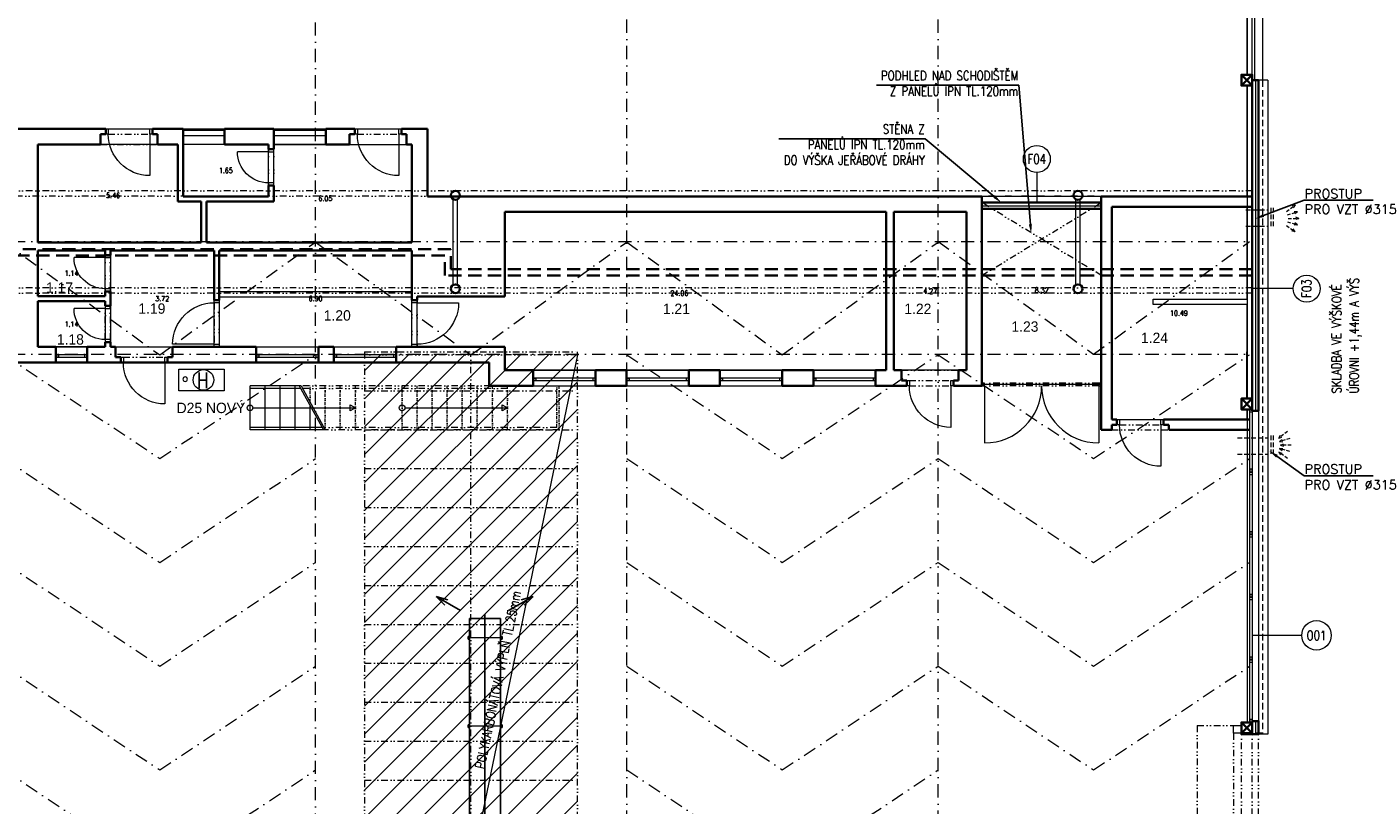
# Model space of a CAD drawing. Header units: millimetres. Extents: x -485339 to 350584, y -2181201 to -313328.
# Tile 60 of 115: x -67443 to -41497, y -1028272 to -1013277. Entities that reach past the tile are written whole.
import ezdxf
from ezdxf import colors
from ezdxf.entities.mleader import LeaderData, LeaderLine
from ezdxf.enums import TextEntityAlignment as Align
from ezdxf.math import Vec2, Vec3

# ---------------------------------------------------------------- set-up
doc = ezdxf.new("R2010")
doc.units = ezdxf.units.MM
doc.header["$LTSCALE"] = 10
for name, pattern in [('DASHDOT', [25.4, 12.7, -6.35, 0, -6.35]), ('DASHED', [19.05, 12.7, -6.35]), ('DĚLICÍ2', [15.875, 6.35, -3.175, 0, -3.175, 0, -3.175]), ('ČÁRKOVANÁ', [19.05, 12.7, -6.35]), ('ČÁRKOVANÁ2', [9.525, 6.35, -3.175])]:
    doc.linetypes.add(name, pattern=pattern)
for name, color, linetype, lineweight in [('1VZT', 150, 'DASHED', 18), ('N_dveře', 10, 'Continuous', 18), ('N_okna', 10, 'Continuous', 18), ('N_popis', 10, 'Continuous', 18), ('N_popis_otvory', 10, 'Continuous', 18), ('N_čáry_dělící stěna', 212, 'ČÁRKOVANÁ', 35), ('N_čáry_nad', 10, 'DĚLICÍ2', 18), ('N_čáry_obv.plášt', 212, 'Continuous', 18), ('N_čáry_obv.plášt_obrys', 212, 'Continuous', 35), ('N_čáry_plné', 10, 'Continuous', 18), ('N_šrary', 10, 'Continuous', 18), ('PBŘ', 160, 'Continuous', 18), ('St__otvory_dveře', 40, 'Continuous', 18), ('St_lehký obvodový plášť', 152, 'Continuous', 18), ('St_otvory_okna', 40, 'Continuous', 18), ('St_plocha_místnosti', 250, 'Continuous', 18), ('St_sloupy_konstrukce haly', 5, 'Continuous', 35), ('St_sloupy_opláštění_půdorys', 25, 'Continuous', 35), ('St_čáry_nad', 250, 'DĚLICÍ2', 18), ('St_čáry_obrys', 5, 'Continuous', 35), ('St_čáry_osy', 250, 'DASHDOT', 18), ('St_čáry_plné', 250, 'Continuous', 18), ('St_čáry_pod', 250, 'ČÁRKOVANÁ2', 18)]:
    doc.layers.add(name, color=color, linetype=linetype, lineweight=lineweight)
doc.layers.add('1VZT-vytápění', color=150, linetype='Continuous')
doc.layers.add('St_plocha_místn', color=140, linetype='Continuous', lineweight=18, plot=False)
doc.styles.add('Andy', font='txt')
doc.styles.add('ROMANS', font='romans.shx', dxfattribs={"width": 0.8})
doc.styles.get("Standard").update_dxf_attribs({"font": 'simplex.shx', "width": 0.8})
doc.linetypes.add('ZIGZAG', pattern='A,0.00254,-5.08,[131,ltypeshp.shx,S=5.08,R=0,X=-5.08,Y=0],-10.16,[131,ltypeshp.shx,S=5.08,R=180,X=5.08,Y=0],-5.08', length=20.32254)

# ---------------------------------------------------------------- blocks, each defined once
blk = doc.blocks.new('*U1157')
at = {"layer": 'St_čáry_osy', "ltscale": 2}
blk.add_lwpolyline([(-3000, -1000), (-4, 1000), (3000, -1000)], dxfattribs=at)
blk = doc.blocks.new('*U1156')
at = {"layer": 'St_čáry_osy', "ltscale": 2}
for p in [(60000, 8000), (72000, 8000), (60000, 6000), (72000, 6000), (60000, 4000), (72000, 4000), (60000, 2000), (72000, 2000), (60000, 0), (72000, 0)]:
    blk.add_blockref('*U1157', p, dxfattribs=at)
blk = doc.blocks.new('G$C7F8F446A')
at = {"layer": 'St_čáry_plné', "color": 0, "linetype": 'ByBlock', "ltscale": 2}
for p, q in [((20055, 4100), (-55, 4100)), ((-55, 0), (20055, 0))]:
    blk.add_line(p, q, dxfattribs=at)
for points in [[(-55, 4100), (-55, 0)], [(695, 4100), (695, 0)], [(1445, 4100), (1445, 0)], [(2195, 4100), (2195, 0)], [(2945, 4100), (2945, 0)], [(3695, 4100), (3695, 0)], [(4445, 4100), (4445, 0)], [(5195, 4100), (5195, 0)], [(5945, 4100), (5945, 0)], [(6695, 4100), (6695, 0)], [(7445, 4100), (7445, 0)], [(8195, 4100), (8195, 0)], [(8945, 4100), (8945, 0)], [(9695, 4100), (9695, 0)], [(10305, 4100), (10305, 0)], [(11055, 4100), (11055, 0)], [(11805, 4100), (11805, 0)], [(12555, 4100), (12555, 0)], [(13305, 4100), (13305, 0)], [(14055, 4100), (14055, 0)], [(14805, 4100), (14805, 0)], [(15555, 4100), (15555, 0)], [(16305, 4100), (16305, 0)], [(17055, 4100), (17055, 0)], [(17805, 4100), (17805, 0)], [(18555, 4100), (18555, 0)], [(19305, 4100), (19305, 0)], [(20055, 4100), (20055, 0)], [(-55, 2050), (20000, 2050)]]:
    blk.add_lwpolyline(points, dxfattribs=at)
at = {"layer": 'St_čáry_pod', "color": 0, "linetype": 'ByBlock', "ltscale": 2}
for p, q in [((0, 4100), (0, 0)), ((20000, 0), (20000, 4100))]:
    blk.add_line(p, q, dxfattribs=at)
blk = doc.blocks.new('G$C3969F823')
at = {"layer": 'St__otvory_dveře', "ltscale": 2}
for points in [[(-100, -50), (-100, 0), (0, 0), (0, -50)], [(-101, -700), (-101, -650), (-1, -650), (-1, -700)]]:
    blk.add_lwpolyline(points, close=True, dxfattribs=at)
at = {"layer": 'St__otvory_dveře', "linetype": 'DĚLICÍ2', "ltscale": 2}
for points in [[(-100, -50), (-101, -650)], [(0, -50), (-1, -650)]]:
    blk.add_lwpolyline(points, dxfattribs=at)
at = {"layer": 'St__otvory_dveře', "color": 0, "ltscale": 2}
blk.add_lwpolyline([(-101, -650), (-701, -650)], dxfattribs=at)
blk.add_arc((-101, -650), 600, 90, 180, dxfattribs=at)
blk = doc.blocks.new('G$CC1796412')
at = {"layer": 'St__otvory_dveře', "color": 0, "ltscale": 2}
blk.add_lwpolyline([(850, 1), (850, 801)], dxfattribs=at)
at = {"layer": 'St__otvory_dveře', "ltscale": 2}
for points in [[(50, 0), (0, 0), (0, -100), (50, -100)], [(900, 1), (850, 1), (850, -99), (900, -99)]]:
    blk.add_lwpolyline(points, close=True, dxfattribs=at)
at = {"layer": 'St__otvory_dveře', "linetype": 'DĚLICÍ2', "ltscale": 2}
for points in [[(50, 0), (850, 1)], [(50, -100), (850, -99)]]:
    blk.add_lwpolyline(points, dxfattribs=at)
at = {"layer": 'St__otvory_dveře', "color": 0, "ltscale": 2}
blk.add_arc((850, 1), 800, 90, 180, dxfattribs=at)
blk = doc.blocks.new('G$CC101BA37')
at = {"layer": 'St_otvory_okna', "ltscale": 2}
for points in [[(600, 50), (0, 50), (0, 0), (600, 0)], [(0, 50), (50, 50), (50, 0), (0, 0)], [(600, 50), (550, 50), (550, 0), (600, 0)]]:
    blk.add_lwpolyline(points, close=True, dxfattribs=at)
blk = doc.blocks.new('G$C09EC9A76')
at = {"layer": 'St_otvory_okna', "ltscale": 2}
for points in [[(1200, 50), (0, 50), (0, 0), (1200, 0)], [(0, 50), (50, 50), (50, 0), (0, 0)], [(1200, 50), (1150, 50), (1150, 0), (1200, 0)]]:
    blk.add_lwpolyline(points, close=True, dxfattribs=at)
blk = doc.blocks.new('G$C96BA53D1')
at = {"layer": 'St__otvory_dveře', "ltscale": 2}
for points in [[(0, -50), (50, -50), (50, 0), (0, 0)], [(2250, -50), (2300, -50), (2300, 0), (2250, 0)]]:
    blk.add_lwpolyline(points, close=True, dxfattribs=at)
at = {"layer": 'St__otvory_dveře', "linetype": 'DĚLICÍ2', "ltscale": 2}
for points in [[(2250, 0), (50, 0)], [(2250, -50), (50, -50)]]:
    blk.add_lwpolyline(points, dxfattribs=at)
at = {"layer": 'St__otvory_dveře', "ltscale": 2}
for points in [[(50, -50), (50, -1150)], [(2250, -50), (2250, -1150)]]:
    blk.add_lwpolyline(points, dxfattribs=at)
for centre, start, end in [((50, -50), 270, 0), ((2250, -50), 180, 270)]:
    blk.add_arc(centre, 1100, start, end, dxfattribs=at)
blk = doc.blocks.new('G$CB69B1554')
at = {"layer": 'St_otvory_okna', "ltscale": 2}
for points in [[(58530, -25), (59330, -25)], [(58530, -125), (59330, -125)], [(60280, -25), (61280, -25)], [(60280, -125), (61280, -125)]]:
    blk.add_lwpolyline(points, dxfattribs=at)
at = {"layer": 'St_čáry_nad', "ltscale": 2}
for points in [[(56940, -300), (58040, -300)], [(61740, -300), (62840, -300)], [(57230, -4200), (58330, -4200)], [(72380, -4650), (73480, -4650)], [(64782, -4950), (60805, -4950)], [(64782, -5000), (60833, -5000)], [(65732, -5750), (61245, -5750)], [(65782, -5800), (61272, -5800)], [(76430, -5800), (77530, -5800)]]:
    blk.add_lwpolyline(points, dxfattribs=at)
at = {"layer": 'St_čáry_nad'}
for points in [[(60982, -5272), (60982, -4950)], [(61272, -5800), (61272, -4950)], [(61562, -5800), (61562, -4950)], [(61852, -5800), (61852, -4950)], [(62752, -5800), (62752, -4950)], [(63042, -5800), (63042, -4950)], [(63332, -5800), (63332, -4950)], [(63622, -5800), (63622, -4950)], [(63912, -5800), (63912, -4950)], [(64202, -5800), (64202, -4950)], [(64492, -5800), (64492, -4950)], [(64782, -5800), (64782, -4950)], [(65732, -5750), (65732, -4950)], [(65782, -5800), (65782, -4950)]]:
    blk.add_lwpolyline(points, dxfattribs=at)
at = {"layer": 'St_čáry_obrys', "ltscale": 2}
for points in [[(57040, 0), (52930, 0)], [(57040, -102), (57040, 0)], [(58530, 0), (57940, 0)], [(57940, -100), (57940, 0)], [(58530, -1300), (58530, 0)], [(60280, 0), (59330, 0)], [(59330, -300), (59330, 0)], [(60280, -390), (60280, 0)], [(61840, 0), (61280, 0)], [(61280, -300), (61280, 0)], [(61840, -102), (61840, 0)], [(63240, 0), (62740, 0)], [(63240, -1300), (63240, 0)], [(56940, -100), (57040, -100)], [(56940, -100), (56940, -300)], [(57940, -100), (57940, -2)], [(58040, -100), (57940, -100)], [(58040, -100), (58040, -300)], [(61740, -100), (61740, -300)], [(61740, -100), (61840, -100)], [(62740, -102), (62740, -2)], [(62740, -102), (62740, -2)], [(62840, -100), (62740, -100)], [(62840, -100), (62840, -300)], [(55730, -2190), (55730, -300)], [(56940, -300), (55730, -300)], [(58430, -300), (58040, -300)], [(58430, -1400), (58430, -300)], [(60180, -300), (59330, -300)], [(60180, -390), (60180, -300)], [(61740, -300), (61280, -300)], [(62940, -300), (62840, -300)], [(62940, -2190), (62940, -300)], [(60180, -1300), (60180, -1090)], [(60280, -1400), (60280, -1090)], [(58880, -1400), (58430, -1400)], [(60180, -1300), (58530, -1300)], [(58880, -2190), (58880, -1400)], [(60280, -1400), (58980, -1400)], [(58980, -2190), (58980, -1400)], [(73930, -1300), (63240, -1300)], [(73930, -4950), (73930, -1300)], [(76230, -5800), (76230, -1300)], [(76430, -5600), (76430, -1500)], [(72080, -1600), (64730, -1600)], [(64730, -3230), (64730, -1600)], [(72080, -4650), (72080, -1600)], [(73630, -1600), (72230, -1600)], [(72230, -4650), (72230, -1600)], [(73630, -4650), (73630, -1600)], [(58880, -2190), (55730, -2190)], [(62940, -2190), (58980, -2190)], [(55730, -3220), (55730, -2340)], [(57030, -2340), (55730, -2340)], [(57030, -2430), (57030, -2340)], [(57130, -2430), (57130, -2340)], [(59130, -2340), (57130, -2340)], [(59130, -3300), (59130, -2340)], [(59230, -3300), (59230, -2340)], [(62940, -2340), (59230, -2340)], [(62940, -3300), (62940, -2340)], [(55730, -3220), (57030, -3220)], [(55730, -4200), (55730, -3320)], [(55730, -3320), (57030, -3320)], [(57030, -3220), (57030, -3130)], [(57030, -3410), (57030, -3320)], [(57130, -3410), (57130, -3130)], [(59230, -3300), (59130, -3300)], [(63040, -3300), (62940, -3300)], [(64730, -3230), (63040, -3230)], [(63040, -3300), (63040, -3230)], [(57030, -4200), (57030, -4110)], [(57130, -4200), (57130, -4110)], [(56080, -4200), (55730, -4200)], [(57030, -4200), (56680, -4200)], [(57230, -4200), (57130, -4200)], [(57230, -4400), (57230, -4200)], [(57230, -4400), (57330, -4400)], [(57330, -4500), (57330, -4400)], [(58230, -4500), (58230, -4400)], [(58330, -4400), (58230, -4400)], [(59940, -4200), (58330, -4200)], [(58330, -4400), (58330, -4200)], [(61440, -4200), (61140, -4200)], [(64730, -4200), (62640, -4200)], [(64730, -4200), (64730, -4650)], [(54630, -4500), (56080, -4500)], [(56680, -4500), (57330, -4500)], [(58230, -4500), (59940, -4500)], [(61140, -4500), (61440, -4500)], [(62640, -4500), (64430, -4500)], [(64430, -4500), (64430, -4950)], [(65280, -4650), (64730, -4650)], [(65280, -4950), (65280, -4650)], [(67080, -4650), (66480, -4650)], [(66480, -4950), (66480, -4650)], [(67080, -4950), (67080, -4650)], [(68880, -4650), (68280, -4650)], [(68280, -4950), (68280, -4650)], [(68880, -4950), (68880, -4650)], [(70680, -4650), (70080, -4650)], [(70080, -4950), (70080, -4650)], [(70680, -4950), (70680, -4650)], [(72080, -4650), (71880, -4650)], [(71880, -4950), (71880, -4650)], [(72380, -4650), (72230, -4650)], [(72380, -4850), (72380, -4650)], [(73630, -4650), (73480, -4650)], [(73480, -4850), (73480, -4650)], [(72380, -4850), (72480, -4850)], [(72480, -4950), (72480, -4850)], [(73380, -4950), (73380, -4850)], [(73380, -4950), (73380, -4850)], [(73480, -4850), (73380, -4850)], [(65280, -4950), (64430, -4950)], [(67080, -4950), (66480, -4950)], [(68880, -4950), (68280, -4950)], [(70680, -4950), (70080, -4950)], [(72480, -4950), (71880, -4950)], [(73930, -4950), (73380, -4950)], [(76430, -5700), (76430, -5800)], [(76430, -5700), (76530, -5700)], [(76530, -5702), (76530, -5602)], [(77230, -5600), (77230, -5600)], [(77430, -5702), (77430, -5602)], [(77430, -5702), (77430, -5602)], [(77530, -5700), (77430, -5700)], [(77530, -5700), (77530, -5800)]]:
    blk.add_lwpolyline(points, dxfattribs=at)
at = {"layer": 'St_čáry_obrys'}
for points in [[(60180, -390), (60280, -390)], [(60180, -1090), (60280, -1090)], [(76230, -1300), (79139, -1300)], [(76430, -1500), (79139, -1500)], [(57030, -2430), (57130, -2430)], [(57030, -3130), (57130, -3130)], [(57030, -3410), (57130, -3410)], [(57030, -4110), (57130, -4110)], [(56080, -4200), (56080, -4500)], [(56680, -4200), (56680, -4500)], [(59940, -4200), (59940, -4500)], [(61140, -4200), (61140, -4500)], [(61440, -4200), (61440, -4500)], [(62640, -4200), (62640, -4500)], [(76430, -5600), (76530, -5600)], [(77430, -5600), (79089, -5600)], [(76230, -5800), (76430, -5800)], [(77530, -5800), (79089, -5800)]]:
    blk.add_lwpolyline(points, dxfattribs=at)
at = {"layer": 'St_čáry_plné'}
for p, q in [((56080, -4200), (56680, -4200)), ((59940, -4200), (61140, -4200)), ((61440, -4200), (62640, -4200)), ((56080, -4500), (56680, -4500)), ((59940, -4500), (61140, -4500)), ((61440, -4500), (62640, -4500)), ((65280, -4650), (66480, -4650)), ((67080, -4650), (68280, -4650)), ((68880, -4650), (70080, -4650)), ((70680, -4650), (71880, -4650)), ((65280, -4950), (66480, -4950)), ((67080, -4950), (68280, -4950)), ((68880, -4950), (70080, -4950)), ((70680, -4950), (71880, -4950))]:
    blk.add_line(p, q, dxfattribs=at)
at = {"layer": 'St_čáry_plné', "ltscale": 2}
for points in [[(58530, 0), (59330, 0)], [(60280, 0), (61280, 0)], [(59330, -300), (58530, -300)], [(61280, -300), (60280, -300)], [(59877, -5375), (61852, -5375)], [(62807, -5375), (64782, -5375)]]:
    blk.add_lwpolyline(points, dxfattribs=at)
at = {"layer": 'St_čáry_plné'}
for points in [[(62940, -3140), (59230, -3140)], [(62940, -3240), (59230, -3240)], [(60805, -4950), (59822, -4950)], [(59822, -5800), (59822, -4950)], [(60799, -5000), (59822, -5000)], [(60112, -5800), (60112, -4950)], [(60402, -5800), (60402, -4950)], [(60692, -5800), (60692, -4950)], [(60771, -4950), (61238, -5800)], [(60805, -4950), (61272, -5800)], [(60982, -5800), (60982, -5334)], [(61210, -5750), (59822, -5750)], [(61272, -5800), (59822, -5800)]]:
    blk.add_lwpolyline(points, dxfattribs=at)
at = {"layer": 'St_čáry_plné', "ltscale": 2}
for points in [[(61852, -5375), (61751, -5434), (61751, -5316)], [(64782, -5375), (64681, -5434), (64681, -5316)]]:
    blk.add_lwpolyline(points, close=True, dxfattribs=at)
for centre in [(59822, -5375), (62752, -5375)]:
    blk.add_circle(centre, 54.6, dxfattribs=at)
at = {"layer": 'St__otvory_dveře', "xscale": -1}
for name, p, rotation in [('G$CC1796412', (57040, -99), 180), ('G$CC1796412', (61840, -99), 180), ('G$C3969F823', (60280, -1090), 180), ('G$C3969F823', (57130, -3130), 180), ('G$CC1796412', (59130, -3300), 89.9999999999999), ('G$CC1796412', (63040, -4200), 269.9999999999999), ('G$C3969F823', (57130, -4110), 180), ('G$CC1796412', (57330, -4499), 180), ('G$CC1796412', (72480, -4949), 180), ('G$CC1796412', (76530, -5699), 180)]:
    blk.add_blockref(name, p, dxfattribs=dict(at, rotation=rotation))
at = {"layer": 'St__otvory_dveře'}
blk.add_blockref('G$C96BA53D1', (73930, -4900), dxfattribs=at)
at = {"layer": 'St_otvory_okna', "ltscale": 2}
for name, p in [('G$CC101BA37', (56080, -4400)), ('G$C09EC9A76', (59940, -4400)), ('G$C09EC9A76', (61440, -4400)), ('G$C09EC9A76', (65280, -4850)), ('G$C09EC9A76', (67080, -4850)), ('G$C09EC9A76', (68880, -4850)), ('G$C09EC9A76', (70680, -4850))]:
    blk.add_blockref(name, p, dxfattribs=at)
blk = doc.blocks.new('G$CD8A98CDB')
at = {"layer": 'St_sloupy_konstrukce haly', "color": 250, "lineweight": 18, "ltscale": 2}
for points in [[(-825, 0), (825, 0)], [(-825, -80), (825, -80)]]:
    blk.add_lwpolyline(points, dxfattribs=at)
at = {"layer": 'St_sloupy_konstrukce haly', "ltscale": 2}
for centre in [(-900, -40), (900, -40)]:
    blk.add_circle(centre, 85, dxfattribs=at)
blk = doc.blocks.new('G$C0F2906C7')
at = {"layer": 'St_sloupy_opláštění_půdorys', "ltscale": 2}
blk.add_lwpolyline([(-105, -105), (105, -105), (105, 105), (-105, 105)], close=True, dxfattribs=at)
for points in [[(-105, 105), (105, -105)], [(105, 105), (-105, -105)]]:
    blk.add_lwpolyline(points, dxfattribs=at)
blk = doc.blocks.new('G$C989355E2')
at = {"layer": 'N_dveře', "linetype": 'DĚLICÍ2', "ltscale": 2}
for points in [[(-850, 2685), (-850, -2685)], [(-850, 2685), (-150, 2685)], [(-150, 2535), (-150, -2535)], [(0, -2535), (0, 2535)], [(-850, -2685), (-150, -2685)]]:
    blk.add_lwpolyline(points, dxfattribs=at)
at = {"layer": 'N_dveře'}
blk.add_lwpolyline([(0, 2535), (-150, 2535), (-150, 2685), (0, 2685)], close=True, dxfattribs=at)
at = {"layer": 'N_dveře', "linetype": 'DĚLICÍ2', "ltscale": 2}
blk.add_lwpolyline([(0, -2535), (-150, -2535), (-150, -2685), (0, -2685)], close=True, dxfattribs=at)
blk = doc.blocks.new('G$CA450B66E')
at = {"layer": 'N_okna'}
for p, q in [((0, 0), (0, 50)), ((0, 50), (0, 0)), ((0, 50), (52, 50)), ((1206, 50), (0, 50)), ((52, 0), (0, 0)), ((0, 0), (1206, 0)), ((52, 50), (52, 0)), ((1154, 50), (1154, 0)), ((1206, 50), (1154, 50)), ((1154, 0), (1206, 0)), ((1206, 0), (1206, 50)), ((1206, 0), (1206, 50)), ((1206, 50), (1206, 0)), ((1206, 0), (1206, 50)), ((1206, 0), (1206, 50)), ((1206, 50), (1206, 0)), ((1206, 50), (1206, 50)), ((1206, 50), (1258, 50)), ((2412, 50), (1206, 50)), ((1206, 0), (1206, 0)), ((1258, 0), (1206, 0)), ((1206, 0), (2412, 0)), ((1258, 50), (1258, 0)), ((2360, 50), (2360, 0)), ((2412, 50), (2360, 50)), ((2360, 0), (2412, 0)), ((2412, 0), (2412, 50)), ((2412, 0), (2412, 50)), ((2412, 50), (2412, 0)), ((2412, 0), (2412, 50)), ((2412, 0), (2412, 50)), ((2412, 50), (2412, 0)), ((2412, 50), (2412, 50)), ((2412, 50), (2464, 50)), ((3618, 50), (2412, 50)), ((2412, 0), (2412, 0)), ((2464, 0), (2412, 0)), ((2412, 0), (3618, 0)), ((2464, 50), (2464, 0)), ((3566, 50), (3566, 0)), ((3618, 50), (3566, 50)), ((3566, 0), (3618, 0)), ((3618, 0), (3618, 50)), ((3618, 0), (3618, 50)), ((3618, 50), (3618, 0)), ((3618, 0), (3618, 50)), ((3618, 0), (3618, 50)), ((3618, 50), (3618, 0)), ((3618, 50), (3618, 50)), ((3618, 50), (3670, 50)), ((4824, 50), (3618, 50)), ((3618, 0), (3618, 0)), ((3670, 0), (3618, 0)), ((3618, 0), (4824, 0)), ((3670, 50), (3670, 0)), ((4772, 50), (4772, 0)), ((4824, 50), (4772, 50)), ((4772, 0), (4824, 0)), ((4824, 0), (4824, 50)), ((4824, 0), (4824, 50)), ((4824, 50), (4824, 0)), ((4824, 0), (4824, 50)), ((4824, 0), (4824, 50)), ((4824, 50), (4824, 0)), ((4824, 50), (4824, 50)), ((4824, 50), (4876, 50)), ((6030, 50), (4824, 50)), ((4824, 0), (4824, 0)), ((4876, 0), (4824, 0)), ((4824, 0), (6030, 0)), ((4876, 50), (4876, 0)), ((5978, 50), (5978, 0)), ((6030, 50), (5978, 50)), ((5978, 0), (6030, 0)), ((6030, 0), (6030, 50)), ((6030, 0), (6030, 50))]:
    blk.add_line(p, q, dxfattribs=at)
blk.add_lwpolyline([(0, 0), (6030, 0), (6030, 50), (0, 50)], close=True, dxfattribs=at)
blk = doc.blocks.new('rhbfdgb')
at = {"layer": '1VZT', "ltscale": 0.5}
for p, q in [((-359271, 269163), (-359108, 269286)), ((-359257, 269095), (-359061, 269154)), ((-359108, 269286), (-359171, 269266)), ((-359108, 269286), (-359144, 269231)), ((-359061, 269154), (-359127, 269157)), ((-359061, 269154), (-359114, 269114)), ((-359271, 268893), (-359108, 268770)), ((-359257, 268961), (-359061, 268902)), ((-359241, 269028), (-359035, 269028)), ((-359108, 268770), (-359144, 268825)), ((-359061, 268902), (-359127, 268899)), ((-359061, 268902), (-359114, 268942)), ((-359035, 269028), (-359098, 269050)), ((-359035, 269028), (-359098, 269005)), ((-359108, 268770), (-359171, 268790))]:
    blk.add_line(p, q, dxfattribs=at)
blk = doc.blocks.new('fvdfv')
at = {"layer": '1VZT', "ltscale": 0.5}
for p, q in [((-210395, 270483), (-210198, 270424)), ((-210348, 270616), (-210184, 270492)), ((-210215, 270358), (-210277, 270380)), ((-210198, 270424), (-210264, 270421)), ((-210198, 270424), (-210251, 270463)), ((-210184, 270492), (-210247, 270512)), ((-210184, 270492), (-210220, 270547)), ((-210420, 270358), (-210215, 270358)), ((-210395, 270232), (-210198, 270290)), ((-210348, 270099), (-210184, 270223)), ((-210215, 270358), (-210277, 270336)), ((-210198, 270290), (-210264, 270294)), ((-210198, 270290), (-210251, 270251)), ((-210184, 270223), (-210247, 270203)), ((-210184, 270223), (-210220, 270167))]:
    blk.add_line(p, q, dxfattribs=at)
blk = doc.blocks.new('ASXAXSASXA')
at = {"layer": '1VZT-vytápění'}
for p, q in [((31730, -17558), (31458, -17087)), ((31458, -17087), (31489, -17202)), ((31458, -17087), (31543, -17171)), ((43550, -17549), (43822, -17078)), ((43822, -17078), (43738, -17163)), ((43822, -17078), (43791, -17193)), ((31489, -17202), (31520, -17317)), ((31543, -17171), (31627, -17256)), ((43738, -17163), (43654, -17247)), ((43791, -17193), (43760, -17308)), ((31885, -17714), (31885, -18314)), ((43455, -17714), (31885, -17714)), ((32228, -17686), (32228, -17714)), ((32228, -17686), (32282, -17686)), ((32282, -17686), (32282, -17714)), ((33928, -17686), (33928, -17714)), ((33928, -17686), (33982, -17686)), ((33982, -17686), (33982, -17714)), ((35828, -17686), (35828, -17714)), ((35828, -17686), (35882, -17686)), ((35882, -17686), (35882, -17714)), ((37728, -17686), (37728, -17714)), ((37728, -17686), (37782, -17686)), ((37782, -17686), (37782, -17714)), ((39628, -17686), (39628, -17714)), ((39628, -17686), (39682, -17686)), ((39682, -17686), (39682, -17714)), ((41528, -17686), (41528, -17714)), ((41528, -17686), (41582, -17686)), ((41582, -17686), (41582, -17714)), ((43328, -17686), (43328, -17714)), ((43328, -17686), (43382, -17686)), ((43382, -17686), (43382, -17714)), ((43455, -18314), (43455, -17714)), ((43843, -17877), (43455, -17877)), ((43831, -17839), (43963, -17839)), ((44105, -17784), (43843, -17784)), ((43843, -17784), (43843, -18014)), ((43897, -17905), (43897, -17773)), ((44105, -18014), (44105, -17784)), ((43843, -17961), (43455, -17961)), ((43455, -18077), (43635, -18077)), ((43635, -18038), (44105, -18038)), ((43635, -18038), (43635, -18224)), ((43677, -18038), (43677, -18004)), ((43677, -18004), (43777, -18004)), ((43727, -17983), (43727, -18093)), ((43777, -18004), (43777, -18038)), ((44105, -18014), (43843, -18014)), ((44105, -18038), (44105, -18224)), ((43455, -18314), (31885, -18314)), ((32228, -18341), (32228, -18314)), ((32228, -18341), (32282, -18341)), ((32282, -18341), (32282, -18314)), ((33928, -18341), (33928, -18314)), ((33928, -18341), (33982, -18341)), ((33982, -18341), (33982, -18314)), ((35828, -18341), (35828, -18314)), ((35828, -18341), (35882, -18341)), ((35882, -18341), (35882, -18314)), ((37728, -18341), (37728, -18314)), ((37728, -18341), (37782, -18341)), ((37782, -18341), (37782, -18314)), ((39628, -18341), (39628, -18314)), ((39628, -18341), (39682, -18341)), ((39682, -18341), (39682, -18314)), ((41528, -18341), (41528, -18314)), ((41528, -18341), (41582, -18341)), ((41582, -18341), (41582, -18314)), ((43328, -18341), (43328, -18314)), ((43328, -18341), (43382, -18341)), ((43382, -18341), (43382, -18314)), ((43455, -18191), (43635, -18191)), ((43635, -18224), (44105, -18224)), ((31730, -18487), (31458, -18958)), ((43550, -18478), (43822, -18949)), ((31458, -18958), (31489, -18843)), ((31458, -18958), (31543, -18873)), ((31489, -18843), (31520, -18728)), ((31543, -18873), (31627, -18789)), ((43738, -18865), (43654, -18780)), ((43822, -18949), (43738, -18865)), ((43791, -18834), (43760, -18719)), ((43822, -18949), (43791, -18834))]:
    blk.add_line(p, q, dxfattribs=at)
at = {"layer": '1VZT-vytápění', "lineweight": 15}
for p, q in [((32228, -17692), (32282, -17692)), ((33928, -17692), (33982, -17692)), ((35828, -17692), (35882, -17692)), ((37728, -17692), (37782, -17692)), ((39628, -17692), (39682, -17692)), ((41528, -17692), (41582, -17692)), ((43328, -17692), (43382, -17692)), ((32228, -18335), (32282, -18335)), ((33928, -18335), (33982, -18335)), ((35828, -18335), (35882, -18335)), ((37728, -18335), (37782, -18335)), ((39628, -18335), (39682, -18335)), ((41528, -18335), (41582, -18335)), ((43328, -18335), (43382, -18335))]:
    blk.add_line(p, q, dxfattribs=at)
at = {"layer": '1VZT-vytápění', "lineweight": 15, "ltscale": 5}
for p, q in [((32255, -17714), (32255, -18314)), ((33955, -17714), (33955, -18314)), ((35855, -17714), (35855, -18314)), ((37755, -17714), (37755, -18314)), ((39655, -17714), (39655, -18314)), ((41555, -17714), (41555, -18314)), ((43355, -17714), (43355, -18314))]:
    blk.add_line(p, q, dxfattribs=at)
at = {"layer": '1VZT-vytápění', "ltscale": 15}
blk.add_line((43843, -18014), (31796, -18014), dxfattribs=at)
at = {"layer": '1VZT-vytápění'}
blk.add_circle((43897, -17839), 60, dxfattribs=at)

msp = doc.modelspace()

# ---------------------------------------------------------------- hatches: boundary and pattern name
at = {"layer": 'N_šrary', "linetype": 'DASHED'}
h = msp.add_hatch(dxfattribs=at)
h.set_pattern_fill('ANSI31', color=256, scale=120)
h.set_pattern_definition([(45, (84000, -425057.46), (-269.40768, 269.40768), [])])
h.paths.add_polyline_path([(-60934.2, -1039594.2), (-56834.1, -1039593.6), (-56834.2, -1019594.2), (-60934.2, -1019594.2)])

# ---------------------------------------------------------------- linework, layer by layer
at = {"layer": '1VZT', "ltscale": 0.7}
for p, q in [((-43947.6, -1016803.6, -200), (-43512.9, -1016803.6)), ((-43469.1, -1016761.4), (-43469.1, -1017160.5)), ((-43425.3, -1016761.4), (-43425.3, -1017160.5)), ((-43947.6, -1017119, -200), (-43512.9, -1017119)), ((-44111.9, -1021193.3), (-43512.9, -1021193.3)), ((-43469.1, -1021150.8), (-43469.1, -1021550)), ((-43425.3, -1021150.8), (-43425.3, -1021550)), ((-44111.9, -1021508.3), (-43512.9, -1021508.3))]:
    msp.add_line(p, q, dxfattribs=at)
at = {"layer": 'N_popis'}
for points in [[(-47978.2, -1016082.2), (-47978.2, -1016663)], [(-43037.9, -1018319.6), (-43825.2, -1018319.6)], [(-56834.2, -1019594.2), (-60934.2, -1039394.2)]]:
    msp.add_lwpolyline(points, dxfattribs=at)
for centre in [(-47978.2, -1015822.3), (-42778, -1018319.6)]:
    msp.add_circle(centre, 259.9, dxfattribs=at)
at = {"layer": 'N_popis_otvory'}
msp.add_lwpolyline([(-42870.6, -1025001.1), (-43825.2, -1025001.1)], dxfattribs=at)
msp.add_circle((-42587.4, -1025001.1), 283.2, dxfattribs=at)
at = {"layer": 'N_čáry_dělící stěna', "ltscale": 2}
for points in [[(-59269.9, -1017562.9), (-125269.9, -1017562.9)], [(-59269.9, -1017945.5), (-59269.9, -1017562.9)], [(-59389.9, -1017682.9), (-125389.9, -1017682.9)], [(-59389.9, -1018065.5), (-59389.9, -1017682.9)], [(-43825.3, -1018065.5), (-59389.9, -1018065.5)], [(-43825.3, -1017945.5), (-59269.9, -1017945.5)]]:
    msp.add_lwpolyline(points, dxfattribs=at)
at = {"layer": 'N_čáry_nad', "ltscale": 2}
for points in [[(-49034.9, -1018065.5), (-46734.9, -1016662.9)], [(-46734.9, -1018065.5), (-49034.9, -1016662.9)]]:
    msp.add_lwpolyline(points, dxfattribs=at)
at = {"layer": 'N_čáry_obv.plášt', "linetype": 'ZIGZAG'}
for points in [[(-43765.2, -1014302.6), (-43765.2, -1020672.6)], [(-49034.9, -1016722.9), (-46734.9, -1016722.9)], [(-43765.2, -1026651.6), (-43765.2, -1026887.6)]]:
    msp.add_lwpolyline(points, dxfattribs=at)
at = {"layer": 'N_čáry_obv.plášt'}
msp.add_lwpolyline([(-43705.2, -1020672.6), (-43705.2, -1026652.6)], dxfattribs=at)
at = {"layer": 'N_čáry_obv.plášt', "linetype": 'ZIGZAG', "ltscale": 0.2}
msp.add_lwpolyline([(-44035.2, -1026897.6), (-43705.2, -1026897.6)], dxfattribs=at)
at = {"layer": 'N_čáry_obv.plášt_obrys'}
for points in [[(-43825.2, -1014302.6), (-43825.2, -1020672.6)], [(-43825.2, -1014302.6), (-43705.2, -1014302.6)], [(-43705.2, -1014302.6), (-43705.2, -1020672.6)], [(-43825.2, -1020672.6), (-43705.2, -1020672.6)], [(-43825.2, -1026651.6), (-43705.2, -1026651.6), (-43705.2, -1026887.6), (-43705.2, -1026907.6), (-44035.2, -1026907.6), (-44035.2, -1026887.6)]]:
    msp.add_lwpolyline(points, dxfattribs=at)
msp.add_lwpolyline([(-46734.9, -1016662.9), (-49034.9, -1016662.9), (-49034.9, -1016782.9), (-46734.9, -1016782.9)], close=True, dxfattribs=at)
at = {"layer": 'N_čáry_plné', "ltscale": 2}
msp.add_lwpolyline([(-43525.2, -1014302.6), (-43525.2, -1026907.6), (-43825.2, -1026907.6)], dxfattribs=at)
at = {"layer": 'N_čáry_plné'}
msp.add_lwpolyline([(-43525.2, -1014302.6), (-43705.2, -1014302.6)], dxfattribs=at)
at = {"layer": 'PBŘ', "ltscale": 40}
msp.add_lwpolyline([(-64513.3, -1019871.4), (-63640.3, -1019871.4), (-63640.3, -1020291), (-64513.3, -1020291)], close=True, dxfattribs=at)
msp.add_circle((-64040.2, -1020080), 198.6, dxfattribs=at)
at = {"layer": 'PBŘ', "extrusion": (0, 0, -1)}
msp.add_circle((64393, -1020066), 43.2, dxfattribs=at)
at = {"layer": 'St__otvory_dveře'}
msp.add_lwpolyline([(-43625.2, -1023932.6), (-43625.2, -1023932.6), (-43625.2, -1023932.6)], dxfattribs=at)
msp.add_lwpolyline([(-43625.2, -1023932.6), (-43625.2, -1023932.6), (-43625.2, -1023932.6)], dxfattribs=at)
msp.add_lwpolyline([(-43625.2, -1023932.6), (-43625.2, -1023932.6), (-43625.2, -1023932.6)], dxfattribs=at)
at = {"layer": 'St_lehký obvodový plášť', "ltscale": 2}
for points in [[(-43825.2, -1014302.6), (-43825.2, -1007957.6)], [(-43775.2, -1014302.6), (-43775.2, -1007957.6)]]:
    msp.add_lwpolyline(points, dxfattribs=at)
at = {"layer": 'St_plocha_místn'}
msp.add_lwpolyline([(-70034.9, -1015242.9), (-59724.9, -1015242.9), (-59724.9, -1016537.6), (-43925.2, -1016531.2), (-43925.2, -1014407.6), (-44035.2, -1014407.6), (-44035.2, -1014197.6), (-43925.2, -1014197.6), (-43925.2, -1008167.6), (-44035.2, -1008167.6), (-44035.2, -1007957.6), (-43825.2, -1007957.6), (-43825.2, -1002887.6), (-44035.2, -1002887.6), (-44035.2, -1002677.6), (-43925.2, -1002677.6), (-43925.2, -996647.6), (-44035.2, -996647.6), (-44035.2, -996437.6), (-43925.2, -996437.6), (-43925.2, -992922.8), (-140154.9, -992922.8)], dxfattribs=at)
for points in [[(-64084.9, -1016642.9), (-64534.9, -1016642.9), (-64534.9, -1015542.9), (-67234.9, -1015542.9), (-67234.9, -1017432.9), (-64084.9, -1017432.9)], [(-64434.9, -1016542.9), (-62784.9, -1016542.9), (-62784.9, -1015542.9), (-64434.9, -1015542.9)], [(-63984.9, -1017432.9), (-63984.9, -1016642.9), (-62684.9, -1016642.9), (-62684.9, -1015542.9), (-60024.9, -1015542.9), (-60024.9, -1017432.9)], [(-49034.9, -1020159.3), (-46734.9, -1020159.3), (-46734.9, -1016542.9), (-49034.9, -1016542.9)], [(-46534.9, -1020842.9), (-43925.2, -1020842.9), (-43925.2, -1020647.6), (-44035.2, -1020647.6), (-44035.2, -1020437.6), (-43930.2, -1020437.6), (-43925.2, -1018622.9), (-45734.9, -1018622.9), (-45734.9, -1018522.9), (-43925.2, -1018521.9), (-43925.2, -1016741.9), (-46534.9, -1016742.9)], [(-59924.9, -1019442.9), (-59924.9, -1018472.9), (-58234.9, -1018472.9), (-58234.9, -1016842.9), (-50884.9, -1016842.9), (-50884.9, -1019892.9), (-58234.9, -1019892.9), (-58234.9, -1019442.9)], [(-50734.9, -1016842.9), (-49334.9, -1016842.9), (-49334.9, -1019892.9), (-50734.9, -1019892.9)], [(-67234.9, -1018462.9), (-65934.9, -1018462.9), (-65934.9, -1017582.9), (-67234.9, -1017582.9)], [(-65834.9, -1019442.9), (-63834.9, -1019442.9), (-63834.9, -1017582.9), (-65834.9, -1017582.9)], [(-63735.7, -1019442.9), (-60024.9, -1019442.9), (-60024.9, -1017582.9), (-63735.7, -1017582.9)], [(-65934.9, -1019442.9), (-67234.9, -1019442.9), (-67234.9, -1018562.9), (-65934.9, -1018562.9)]]:
    msp.add_lwpolyline(points, close=True, dxfattribs=at)
at = {"layer": 'St_čáry_nad', "ltscale": 2}
for points in [[(-43825.2, -1016437.6), (-139879.9, -1016437.6)], [(-46557.7, -1016537.6), (-139879.9, -1016537.6)], [(-43825.2, -1018307.6), (-139879.9, -1018307.6)], [(-43825.2, -1018407.6), (-139879.9, -1018407.6)], [(-43825.2, -1031957.6), (-43825.2, -1026887.6)], [(-43705.2, -1031957.6), (-43705.2, -1026887.6)]]:
    msp.add_lwpolyline(points, dxfattribs=at)
at = {"layer": 'St_čáry_obrys'}
for p, q in [((-70034.9, -1019742.9), (-58534.9, -1019742.9)), ((-58534.9, -1019742.9), (-58534.9, -1020192.9)), ((-46734.9, -1020192.9), (-46734.9, -1021031.2))]:
    msp.add_line(p, q, dxfattribs=at)
at = {"layer": 'St_čáry_osy', "ltscale": 2}
for points in [[(-61879.9, -1040882.6), (-61879.9, -992785.6)], [(-55879.9, -1041843.2), (-55879.9, -992785.6)], [(-49879.9, -1041843.2), (-49879.9, -992785.6)], [(-139879.9, -1017422.6), (-43825.2, -1017409.8)], [(-67879.9, -1017422.6), (-64884.2, -1019595.1), (-61879.9, -1017422.6)], [(-61879.9, -1017422.6), (-58884.2, -1019595.1), (-55879.9, -1017422.6)], [(-55879.9, -1017422.6), (-52884.2, -1019595.1), (-49879.9, -1017422.6)], [(-49879.9, -1017410.6), (-46884.2, -1019583.1), (-43878.9, -1017410.6)], [(-139879.9, -1019595.1), (-43825.2, -1019582.3)], [(-49879.9, -1019595.1), (-46884.2, -1021595.1), (-43878.9, -1019595.1)], [(-49879.9, -1021595.1), (-46884.2, -1023595.1), (-43878.9, -1021595.1)], [(-49879.9, -1023595.1), (-46884.2, -1025595.1), (-43878.9, -1023595.1)], [(-49879.9, -1025595.1), (-46884.2, -1027595.1), (-43878.9, -1025595.1)]]:
    msp.add_lwpolyline(points, dxfattribs=at)
at = {"layer": 'St_čáry_plné', "ltscale": 2}
for points in [[(-43625.2, -1007957.6), (-43625.2, -1014302.6)], [(-43925.2, -1008167.6), (-43925.2, -1014197.6)], [(-43925.2, -1014407.6), (-43925.2, -1020437.6)], [(-43925.2, -1020647.6), (-43925.2, -1026677.6)]]:
    msp.add_lwpolyline(points, dxfattribs=at)
at = {"layer": 'St_čáry_pod', "ltscale": 2}
msp.add_lwpolyline([(-43625.2, -1014302.6), (-43625.2, -1026887.6), (-43825.2, -1026887.6)], dxfattribs=at)

# ---------------------------------------------------------------- block references
at = {"layer": '1VZT', "ltscale": 0.1}
msp.add_blockref('rhbfdgb', (316108.1, -1285994.1), dxfattribs=at)
at = {"layer": '1VZT', "ltscale": 0.1, "rotation": 180}
msp.add_blockref('fvdfv', (-253497.6, -750977.2), dxfattribs=at)
at = {"layer": '1VZT-vytápění', "rotation": 270}
msp.add_blockref('ASXAXSASXA', (-40600.5, -992794.4), dxfattribs=at)
at = {"layer": 'N_dveře', "ltscale": 2}
msp.add_blockref('G$CB69B1554', (-122964.9, -1015242.9), dxfattribs=at)
at = {"layer": 'N_dveře'}
msp.add_blockref('G$C989355E2', (-44035.2, -1029422.6), dxfattribs=at)
at = {"layer": 'N_okna', "xscale": -1, "rotation": 270}
msp.add_blockref('G$CA450B66E', (-43875.2, -1026677.6), dxfattribs=at)
at = {"layer": 'St_sloupy_konstrukce haly', "ltscale": 2, "rotation": 90}
for p in [(-59224.9, -1017422.6), (-47224.9, -1017422.6)]:
    msp.add_blockref('G$CD8A98CDB', p, dxfattribs=at)
at = {"layer": 'St_sloupy_opláštění_půdorys', "ltscale": 2, "rotation": 90}
for p in [(-43930.2, -1014302.6), (-43930.2, -1020542.6), (-43930.2, -1026782.6)]:
    msp.add_blockref('G$C0F2906C7', p, dxfattribs=at)
at = {"layer": 'St_čáry_nad', "ltscale": 2, "rotation": 90}
msp.add_blockref('G$C7F8F446A', (-56834.2, -1039594.2), dxfattribs=at)
at = {"layer": 'St_čáry_osy', "ltscale": 2, "xscale": -1, "rotation": 180}
msp.add_blockref('*U1156', (-124879.9, -1020595.1), dxfattribs=at)

# ---------------------------------------------------------------- texts
at = {"layer": 'N_popis', "width": 0.8}
msp.add_text('F04', height=180, dxfattribs=at).set_placement((-47978.2, -1015822.3), align=Align.MIDDLE_CENTER)
msp.add_text('F03', height=180, rotation=90, dxfattribs=at).set_placement((-42778, -1018319.6), align=Align.MIDDLE_CENTER)
for s, rotation, p in [('SKLADBA VE VÝŠKOVÉ ', 90, (-42110.9, -1020340.3)), ('ÚROVNI +1,44m A VÝŠ', 90, (-41772.8, -1020340.3)), ('POLYKARBONÁTOVÁ VÝPLŇ TL.25mm', 78.30106, (-58628.1, -1027582.2))]:
    msp.add_text(s, height=180, rotation=rotation, dxfattribs=at).set_placement(p)
at = {"layer": 'N_popis_otvory', "width": 0.8}
msp.add_text('O01', height=180, dxfattribs=at).set_placement((-42587.4, -1025001.1), align=Align.MIDDLE_CENTER)
at = {"layer": 'PBŘ', "style": 'ROMANS', "width": 0.8}
msp.add_text('H', height=300, dxfattribs=at).set_placement((-64165.8, -1020239.3))
at = {"layer": 'PBŘ', "ltscale": 2, "style": 'Andy'}
msp.add_text('D25 NOVÝ', height=200, dxfattribs=at).set_placement((-64557.1, -1020718.7))
at = {"layer": 'St_plocha_místn', "width": 0.8}
for s, p in [('1.65', (-63609.9, -1016042.9)), ('5.46', (-65782.3, -1016523.8)), ('6.05', (-61690.7, -1016581.2)), ('1.14', (-66584.9, -1018022.9)), ('24.06', (-54867.9, -1018408.2)), ('4.27', (-50034.9, -1018367.9)), ('8.32', (-47884.9, -1018351.1)), ('3.72', (-64834.9, -1018512.9)), ('6.90', (-61880.3, -1018512.9)), ('10.49', (-45240.2, -1018792.2)), ('1.14', (-66584.9, -1019002.9))]:
    msp.add_text(s, height=100, dxfattribs=at).set_placement(p, align=Align.MIDDLE_CENTER)
at = {"layer": 'St_plocha_místnosti', "ltscale": 2, "style": 'Andy'}
for s, p in [('1.17', (-67074.1, -1018399.7)), ('1.19', (-65294.7, -1018804.1)), ('1.21', (-55186, -1018809.2)), ('1.22', (-50531.3, -1018809.2)), ('1.20', (-61721.7, -1018936.6)), ('1.23', (-48467.3, -1019151.5)), ('1.24', (-45970.1, -1019368.4)), ('1.18', (-66866.2, -1019399))]:
    msp.add_text(s, height=200, dxfattribs=at).set_placement(p)

# ---------------------------------------------------------------- leaders
at = {"layer": 'N_popis'}
ml = msp.add_multileader_mtext('Standard', dxfattribs=at)
ml.set_content('PODHLED NAD SCHODIŠTĚM\\PZ PANELŮ IPN TL.120mm ', color=256)
ml.set_leader_properties()
ml.build(insert=Vec2(0, 0))
ml.multileader.update_dxf_attribs({"text_left_attachment_type": 6, "text_right_attachment_type": 6, "arrow_head_size": 180})
ctx = ml.context
ctx.base_point, ctx.char_height, ctx.arrow_head_size, ctx.plane_origin = Vec3(-51307, -1014402.6), 180, 180, Vec3(-47547.6, -1013438.2)
ctx.left_attachment, ctx.right_attachment, ctx.text_align_type = 6, 6, 2
notes = []
notes.append((ctx, [(0, (1, 1, 0), (-48325.9, -1014402.6), (-1, 0), 8, [(0, [(-48087.4, -1017261.9)], 0, [])])]))
ctx.mtext.insert, ctx.mtext.alignment, ctx.mtext.flow_direction = Vec3(-48335.9, -1014124.9), 3, 5
ml = msp.add_multileader_mtext('Standard', dxfattribs=at)
ml.set_content('STĚNA Z\\PPANELŮ IPN TL.120mm\\PDO VÝŠKA JEŘÁBOVÉ DRÁHY ', color=256)
ml.set_leader_properties()
ml.build(insert=Vec2(0, 0))
ml.multileader.update_dxf_attribs({"text_left_attachment_type": 6, "text_right_attachment_type": 6, "arrow_head_size": 180})
ctx = ml.context
ctx.base_point, ctx.char_height, ctx.arrow_head_size, ctx.plane_origin = Vec3(-53329.9, -1015432.8), 180, 180, Vec3(-49351.1, -1014468.5)
ctx.left_attachment, ctx.right_attachment, ctx.text_align_type = 6, 6, 2
notes.append((ctx, [(0, (1, 1, 0), (-50129.4, -1015432.8), (-1, 0), 8, [(0, [(-48661, -1016662.9)], 0, [])])]))
ctx.mtext.insert, ctx.mtext.alignment, ctx.mtext.flow_direction = Vec3(-50139.4, -1015155.1), 3, 5
ml = msp.add_multileader_mtext('Standard', dxfattribs=at)
ml.set_content('{\\W1;\\A1;\\H1.00002x;\\C256;PROSTUP \\PPRO VZT %%C315}', color=256)
ml.set_leader_properties()
ml.build(insert=Vec2(0, 0))
ml.multileader.update_dxf_attribs({"text_left_attachment_type": 6, "text_right_attachment_type": 6, "arrow_head_size": 180})
ctx = ml.context
ctx.base_point, ctx.char_height, ctx.arrow_head_size, ctx.plane_origin = Vec3(-42816.9, -1016617.4), 180, 180, Vec3(-42026.6, -1015680.4)
ctx.left_attachment, ctx.right_attachment = 6, 6
notes.append((ctx, [(0, (1, 1, 0), (-42824.9, -1016617.4), (1, 0), 8, [(0, [(-43776.2, -1016976.1)], 0, [])])]))
ctx.mtext.insert, ctx.mtext.rotation, ctx.mtext.flow_direction = Vec3(-42814.9, -1016401.4), 6.2831853, 5
ml = msp.add_multileader_mtext('Standard', dxfattribs=at)
ml.set_content('{\\W1;\\A1;\\H1.00002x;\\C256;PROSTUP \\PPRO VZT %%C315}', color=256)
ml.set_leader_properties()
ml.build(insert=Vec2(0, 0))
ml.multileader.update_dxf_attribs({"text_left_attachment_type": 6, "text_right_attachment_type": 6, "arrow_head_size": 180})
ctx = ml.context
ctx.base_point, ctx.char_height, ctx.arrow_head_size, ctx.plane_origin = Vec3(-42816.9, -1021925), 180, 180, Vec3(-42026.6, -1020988.1)
ctx.left_attachment, ctx.right_attachment = 6, 6
notes.append((ctx, [(0, (1, 1, 0), (-42824.9, -1021925), (1, 0), 8, [(0, [(-43497.2, -1021444.8)], 0, [])])]))
ctx.mtext.insert, ctx.mtext.rotation, ctx.mtext.flow_direction = Vec3(-42814.9, -1021709), 6.2831853, 5
for ctx, leaders in notes:
    for number, flags, end, landing, length, lines in leaders:
        leader = LeaderData()
        leader.index, (leader.has_last_leader_line, leader.has_dogleg_vector, leader.attachment_direction) = number, flags
        leader.last_leader_point, leader.dogleg_vector, leader.dogleg_length = Vec3(end), Vec3(landing), length
        for number, points, colour, breaks in lines:
            line = LeaderLine()
            line.index, line.vertices, line.color, line.breaks = number, Vec3.list(points), colors.encode_raw_color(colour), breaks
            leader.lines.append(line)
        ctx.leaders.append(leader)

doc.saveas('drawing.dxf')
